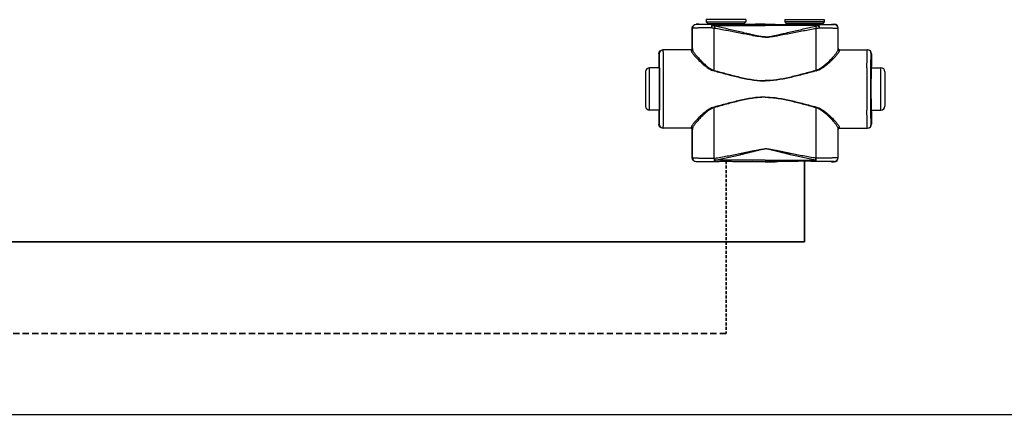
# Model space of a CAD drawing. Header units: millimetres. Extents: x 14365 to 105143, y -126377 to -22383.
# Tile 130 of 191: x 73739 to 74367, y -126377 to -126125. Entities that reach past the tile are written whole.
import ezdxf

# ---------------------------------------------------------------- set-up
doc = ezdxf.new("R2010")
doc.units = ezdxf.units.MM
doc.linetypes.add('VERDECKT', pattern=[9.525, 6.35, -3.175])
doc.linetypes.add('ČÁRKOVANÁ', pattern=[0.75, 0.5, -0.25])
for name, color, linetype, lineweight in [('UT_POTRUBI - PŘÍVOD', 1, 'Continuous', 35), ('UT_POTRUBI - ZPÁTEČKA', 5, 'ČÁRKOVANÁ', 35), ('UT_SCHÉMA_PŘÍVOD', 10, 'Continuous', 35), ('UT_SCHÉMA_ZPÁTEČKA', 172, 'VERDECKT', 35)]:
    doc.layers.add(name, color=color, linetype=linetype, lineweight=lineweight)

msp = doc.modelspace()

# ---------------------------------------------------------------- linework, layer by layer
at = {"color": 0, "linetype": 'Continuous'}
for p, q in [((74170.43, -126128.5), (74170.31, -126128.37)), ((74171.96, -126128.37), (74170.31, -126128.37)), ((74172.31, -126128.48), (74171.96, -126128.37)), ((74201.91, -126125.47), (74176.71, -126125.47)), ((74176.71, -126125.47), (74176.71, -126126.87)), ((74176.71, -126126.87), (74177.66, -126127.83)), ((74176.71, -126126.87), (74201.91, -126126.87)), ((74177.66, -126127.83), (74200.95, -126127.83)), ((74177.81, -126128.18), (74200.81, -126128.18)), ((74177.81, -126128.18), (74177.81, -126128.54)), ((74185.45, -126128.57), (74180.61, -126128.57)), ((74180.61, -126129.26), (74180.61, -126128.57)), ((74180.61, -126129.26), (74214.31, -126129.26)), ((74214.31, -126128.57), (74193.16, -126128.57)), ((74200.81, -126128.18), (74200.81, -126128.54)), ((74201.91, -126126.87), (74200.95, -126127.83)), ((74201.91, -126125.47), (74201.91, -126126.87)), ((74208.06, -126128.37), (74206.31, -126128.48)), ((74214.31, -126128.37), (74208.06, -126128.37)), ((74214.31, -126128.37), (74220.56, -126128.37)), ((74214.31, -126128.57), (74235.45, -126128.57)), ((74248.01, -126129.26), (74214.31, -126129.26)), ((74220.56, -126128.37), (74222.31, -126128.48)), ((74226.71, -126125.47), (74251.91, -126125.47)), ((74226.71, -126125.47), (74226.71, -126126.87)), ((74251.91, -126126.87), (74226.71, -126126.87)), ((74226.71, -126126.87), (74227.66, -126127.83)), ((74250.95, -126127.83), (74227.66, -126127.83)), ((74250.81, -126128.18), (74227.81, -126128.18)), ((74227.81, -126128.18), (74227.81, -126128.54)), ((74243.16, -126128.57), (74248.01, -126128.57)), ((74248.01, -126129.26), (74248.01, -126128.57)), ((74250.81, -126128.18), (74250.81, -126128.54)), ((74251.91, -126126.87), (74250.95, -126127.83)), ((74251.91, -126125.47), (74251.91, -126126.87)), ((74256.31, -126128.48), (74256.66, -126128.37)), ((74256.66, -126128.37), (74258.31, -126128.37)), ((74258.18, -126128.5), (74258.31, -126128.37)), ((74167.93, -126131), (74167.81, -126130.87)), ((74167.81, -126143.87), (74167.81, -126130.87)), ((74260.68, -126131), (74260.81, -126130.87)), ((74260.81, -126143.87), (74260.81, -126130.87)), ((74146.82, -126147.17), (74146.61, -126147.17)), ((74146.61, -126147.17), (74146.61, -126155.32)), ((74167.11, -126144.67), (74149.11, -126144.67)), ((74167.81, -126143.87), (74167.91, -126143.87)), ((74260.81, -126143.87), (74260.7, -126143.87)), ((74261.5, -126144.67), (74279.51, -126144.67)), ((74281.8, -126147.17), (74282.01, -126147.17)), ((74282.01, -126147.17), (74282.01, -126155.32)), ((74138.11, -126158.67), (74138.11, -126180.67)), ((74146.85, -126156.17), (74140.61, -126156.17)), ((74140.61, -126183.17), (74140.61, -126156.17)), ((74146.61, -126155.32), (74146.82, -126155.67)), ((74147, -126155.69), (74147, -126155.67)), ((74281.61, -126155.69), (74281.61, -126155.67)), ((74281.76, -126156.17), (74288.01, -126156.17)), ((74282.01, -126155.32), (74281.8, -126155.67)), ((74288.01, -126183.17), (74288.01, -126156.17)), ((74290.51, -126158.67), (74290.51, -126180.67)), ((74146.85, -126183.17), (74140.61, -126183.17)), ((74146.82, -126183.67), (74146.61, -126184.02)), ((74146.61, -126184.02), (74146.61, -126192.17)), ((74147, -126183.68), (74147, -126183.66)), ((74281.61, -126183.68), (74281.61, -126183.66)), ((74281.76, -126183.17), (74288.01, -126183.17)), ((74281.8, -126183.67), (74282.01, -126184.02)), ((74282.01, -126184.02), (74282.01, -126192.17)), ((74146.61, -126192.17), (74146.82, -126192.17)), ((74167.11, -126194.67), (74149.11, -126194.67)), ((74167.91, -126195.47), (74167.81, -126195.47)), ((74167.81, -126213.57), (74167.81, -126195.47)), ((74260.7, -126195.47), (74260.81, -126195.47)), ((74260.81, -126213.57), (74260.81, -126195.47)), ((74261.5, -126194.67), (74279.51, -126194.67)), ((74282.01, -126192.17), (74281.8, -126192.17)), ((74167.81, -126213.57), (74167.92, -126213.46)), ((74170.31, -126216.07), (74170.42, -126215.96)), ((74171.96, -126216.07), (74170.31, -126216.07)), ((74172.31, -126215.97), (74171.96, -126216.07)), ((74181.85, -126213.83), (74182.03, -126213.83)), ((74182.17, -126215.89), (74182.35, -126215.89)), ((74214.31, -126215.14), (74182.35, -126215.14)), ((74182.35, -126215.89), (74182.35, -126215.14)), ((74182.35, -126215.89), (74183.61, -126215.89)), ((74195, -126215.89), (74214.31, -126215.89)), ((74208.06, -126216.07), (74206.31, -126215.97)), ((74214.31, -126216.07), (74208.06, -126216.07)), ((74214.31, -126215.14), (74246.26, -126215.14)), ((74233.61, -126215.89), (74214.31, -126215.89)), ((74214.31, -126216.07), (74220.56, -126216.07)), ((74220.56, -126216.07), (74222.31, -126215.97)), ((74246.26, -126215.89), (74245, -126215.89)), ((74246.26, -126215.89), (74246.26, -126215.14)), ((74246.44, -126215.89), (74246.26, -126215.89)), ((74246.76, -126213.83), (74246.59, -126213.83)), ((74256.31, -126215.97), (74256.66, -126216.07)), ((74256.66, -126216.07), (74258.31, -126216.07)), ((74258.31, -126216.07), (74258.19, -126215.96)), ((74260.81, -126213.57), (74260.69, -126213.46))]:
    msp.add_line(p, q, dxfattribs=at)
at = {"ltscale": 8}
msp.add_line((31841.29, -126377.19), (105085.12, -126377.19), dxfattribs=at)
at = {"color": 0, "linetype": 'Continuous'}
for centre, radius, start, end in [((74170.43, -126131), 2.5, 90.00246, 179.99754), ((74177.31, -126128.18), 0.5, 0, 45), ((74201.31, -126128.18), 0.5, 135, 180), ((74227.31, -126128.18), 0.5, 0, 45), ((74251.31, -126128.18), 0.5, 135, 180), ((74258.18, -126131), 2.5, 0.00246, 89.99754), ((74149.32, -126147.17), 2.5, 90.00225, 180.00111), ((74167.11, -126143.87), 0.8, 270.0036, 359.99724), ((74261.5, -126143.87), 0.8, 180.00276, 269.9964), ((74279.3, -126147.17), 2.5, 359.99889, 89.99775), ((74140.61, -126158.67), 2.5, 90, 180), ((71707.15, -126169.67), 2442.41, 359.68325, 0.31675), ((76721.47, -126169.67), 2442.41, 179.68325, 180.31675), ((74288.01, -126158.67), 2.5, 0, 90), ((74140.61, -126180.67), 2.5, 180, 270), ((74288.01, -126180.67), 2.5, 270, 0), ((74149.32, -126192.17), 2.5, 179.99889, 269.99775), ((74167.11, -126195.47), 0.8, 0.00276, 89.9964), ((74261.5, -126195.47), 0.8, 90.0036, 179.99724), ((74279.3, -126192.17), 2.5, 270.00225, 0.00111), ((74170.42, -126213.46), 2.5, 180.00246, 269.99754), ((74258.19, -126213.46), 2.5, 270.00246, 359.99754)]:
    msp.add_arc(centre, radius, start, end, dxfattribs=at)
at = {"color": 0, "linetype": 'Continuous', "extrusion": (0, 0, -1)}
for centre, major_axis, ratio, start_param, end_param in [((74170.31, -126130.87), (-1.77, 1.77), 0.999973, -0.785384, 0.785384), ((74189.31, -126128.48), (-17, 0), 0.005236, 4.941076, 6.283185), ((74189.31, -126128.48), (-17, 0), 0.005236, 3.141593, 4.483702), ((74149.11, -126147.17), (-2.5, 0), 0.999945, 0, 1.570796), ((74167.01, -126143.87), (-0.8, 0), 0.999986, -3.141593, -1.659157), ((74146.82, -126169.67), (0, 14), 0.010472, 0, 3.141593), ((74149.11, -126192.17), (-2.5, 0), 0.999945, -1.570796, 0), ((74167.01, -126195.47), (0.8, 0), 0.999986, -1.395381, 0), ((74170.31, -126213.57), (1.77, 1.77), 0.999973, -3.926977, -2.356208), ((74189.31, -126215.97), (-17, 0), 0.005236, 0, 1.229157), ((74189.31, -126215.97), (-17, 0), 0.005236, 1.912436, 3.141593)]:
    msp.add_ellipse(centre, major_axis=major_axis, ratio=ratio, start_param=start_param, end_param=end_param, dxfattribs=at)
at = {"color": 0, "linetype": 'Continuous'}
for centre, major_axis, ratio, start_param, end_param in [((74239.31, -126128.48), (17, 0), 0.005236, 3.141593, 4.483702), ((74239.31, -126128.48), (17, 0), 0.005236, 4.941076, 6.283185), ((74258.31, -126130.87), (1.77, 1.77), 0.999973, -0.785384, 0.785384), ((74261.61, -126143.87), (0.8, 0), 0.999986, -3.141593, -1.659157), ((74279.51, -126147.17), (2.5, 0), 0.999945, 0, 1.570796), ((74281.8, -126169.67), (0, 14), 0.010472, 0, 3.141593), ((74261.61, -126195.47), (-0.8, 0), 0.999986, -1.395381, 0), ((74279.51, -126192.17), (2.5, 0), 0.999945, -1.570796, 0), ((74239.31, -126215.97), (17, 0), 0.005236, 1.912436, 3.141593), ((74239.31, -126215.97), (17, 0), 0.005236, 0, 1.229157), ((74258.31, -126213.57), (-1.77, 1.77), 0.999973, -3.926977, -2.356208)]:
    msp.add_ellipse(centre, major_axis=major_axis, ratio=ratio, start_param=start_param, end_param=end_param, dxfattribs=at)
for points, knots in [([(74180.61, -126128.57), (74179.9, -126128.56), (74178.54, -126128.56), (74176.88, -126128.56), (74175.64, -126128.55), (74174.8, -126128.55), (74174.01, -126128.54), (74173.3, -126128.54), (74172.65, -126128.54), (74172.09, -126128.53), (74171.6, -126128.53), (74171.25, -126128.52), (74171.01, -126128.52), (74170.86, -126128.51), (74170.73, -126128.51), (74170.63, -126128.51), (74170.56, -126128.51), (74170.51, -126128.5), (74170.48, -126128.5), (74170.46, -126128.5), (74170.44, -126128.5), (74170.44, -126128.5), (74170.43, -126128.5), (74170.43, -126128.5)], [0, 0, 0, 0, 0.207653, 0.400343, 0.489423, 0.572844, 0.650059, 0.720565, 0.783909, 0.839692, 0.887568, 0.927242, 0.943927, 0.958477, 0.970869, 0.981088, 0.989117, 0.992306, 0.994945, 0.997032, 0.998568, 0.999554, 1, 1, 1, 1]), ([(74180.61, -126128.57), (74180.52, -126128.57), (74180.41, -126128.68), (74180.34, -126128.81), (74180.27, -126128.96), (74180.19, -126129.19), (74180.12, -126129.5), (74180.06, -126129.86), (74180.01, -126130.26), (74180, -126130.54), (74179.99, -126130.68)], [0, 0, 0, 0, 0.117156, 0.161001, 0.211236, 0.330442, 0.472834, 0.634922, 0.812344, 1, 1, 1, 1]), ([(74180.61, -126129.26), (74180.48, -126129.47), (74180.25, -126129.93), (74180.07, -126130.42), (74179.99, -126130.68)], [0, 0, 0, 0, 0.464895, 1, 1, 1, 1]), ([(74182.18, -126129.71), (74182.04, -126129.68), (74181.51, -126129.56), (74180.99, -126129.4), (74180.61, -126129.26)], [0, 0, 0, 0, 0.253704, 1, 1, 1, 1]), ([(74193.16, -126128.57), (74192.52, -126128.57), (74191.24, -126128.59), (74189.31, -126128.61), (74187.38, -126128.59), (74186.09, -126128.57), (74185.45, -126128.57)], [0, 0, 0, 0, 0.248355, 0.5, 0.751645, 1, 1, 1, 1]), ([(74235.45, -126128.57), (74236.09, -126128.57), (74237.38, -126128.59), (74239.31, -126128.61), (74241.24, -126128.59), (74242.52, -126128.57), (74243.16, -126128.57)], [0, 0, 0, 0, 0.248355, 0.5, 0.751645, 1, 1, 1, 1]), ([(74246.43, -126129.71), (74246.57, -126129.68), (74247.1, -126129.56), (74247.62, -126129.4), (74248.01, -126129.26)], [0, 0, 0, 0, 0.253704, 1, 1, 1, 1]), ([(74248.01, -126128.57), (74248.71, -126128.56), (74250.07, -126128.56), (74251.73, -126128.56), (74252.97, -126128.55), (74253.82, -126128.55), (74254.6, -126128.54), (74255.32, -126128.54), (74255.96, -126128.54), (74256.53, -126128.53), (74257.01, -126128.53), (74257.37, -126128.52), (74257.61, -126128.52), (74257.76, -126128.51), (74257.88, -126128.51), (74257.98, -126128.51), (74258.06, -126128.51), (74258.1, -126128.5), (74258.13, -126128.5), (74258.15, -126128.5), (74258.17, -126128.5), (74258.18, -126128.5), (74258.18, -126128.5), (74258.18, -126128.5)], [0, 0, 0, 0, 0.207653, 0.400343, 0.489423, 0.572844, 0.650059, 0.720565, 0.783909, 0.839692, 0.887568, 0.927242, 0.943927, 0.958477, 0.970869, 0.981088, 0.989117, 0.992306, 0.994945, 0.997032, 0.998568, 0.999554, 1, 1, 1, 1]), ([(74248.01, -126128.57), (74248.1, -126128.57), (74248.2, -126128.68), (74248.28, -126128.81), (74248.35, -126128.96), (74248.42, -126129.19), (74248.5, -126129.5), (74248.56, -126129.86), (74248.6, -126130.26), (74248.62, -126130.54), (74248.62, -126130.68)], [0, 0, 0, 0, 0.117156, 0.161001, 0.211236, 0.330442, 0.472834, 0.634922, 0.812344, 1, 1, 1, 1]), ([(74248.01, -126129.26), (74248.13, -126129.47), (74248.36, -126129.93), (74248.54, -126130.42), (74248.62, -126130.68)], [0, 0, 0, 0, 0.464895, 1, 1, 1, 1]), ([(74179.99, -126130.68), (74179.16, -126130.69), (74177.55, -126130.7), (74175.58, -126130.72), (74174.12, -126130.74), (74173.11, -126130.76), (74172.18, -126130.77), (74171.33, -126130.79), (74170.57, -126130.81), (74169.9, -126130.84), (74169.32, -126130.86), (74168.9, -126130.88), (74168.62, -126130.9), (74168.44, -126130.91), (74168.29, -126130.93), (74168.17, -126130.94), (74168.07, -126130.95), (74168, -126130.97), (74167.95, -126130.98), (74167.93, -126130.99), (74167.93, -126131)], [0, 0, 0, 0, 0.207034, 0.39928, 0.488214, 0.57154, 0.648707, 0.71921, 0.782588, 0.838437, 0.886403, 0.926186, 0.942933, 0.957549, 0.970012, 0.98031, 0.988432, 0.994377, 0.998178, 1, 1, 1, 1]), ([(74167.94, -126144.41), (74167.94, -126143.29), (74167.94, -126138.82), (74167.93, -126134.35), (74167.93, -126131)], [0, 0, 0, 0, 0.250733, 1, 1, 1, 1]), ([(74181.85, -126131.04), (74181.7, -126131.02), (74181.07, -126130.93), (74180.45, -126130.8), (74179.99, -126130.68)], [0, 0, 0, 0, 0.252579, 1, 1, 1, 1]), ([(74182.18, -126129.71), (74182.11, -126129.91), (74181.99, -126130.35), (74181.9, -126130.8), (74181.85, -126131.04)], [0, 0, 0, 0, 0.464569, 1, 1, 1, 1]), ([(74214.31, -126136.68), (74214.31, -126136.68), (74213.62, -126136.68), (74212.24, -126136.6), (74210.19, -126136.32), (74208.15, -126135.97), (74205.44, -126135.47), (74202.06, -126134.8), (74198.02, -126134.01), (74193.97, -126133.22), (74189.93, -126132.46), (74185.89, -126131.73), (74183.2, -126131.27), (74181.85, -126131.04)], [0.5000015, 0.5000015, 0.5000015, 0.5000015, 0.500002, 0.5313979, 0.5627848, 0.5941575, 0.6255147, 0.6881766, 0.7507583, 0.8132458, 0.8756245, 0.9378805, 1, 1, 1, 1]), ([(74181.87, -126157.82), (74181.87, -126155.58), (74181.86, -126146.65), (74181.86, -126137.73), (74181.85, -126131.04)], [0, 0, 0, 0, 0.250952, 1, 1, 1, 1]), ([(74214.31, -126136.5), (74214.31, -126136.5), (74213.96, -126136.5), (74213.27, -126136.48), (74211.9, -126136.34), (74210.2, -126136.06), (74208.18, -126135.64), (74206.16, -126135.18), (74204.15, -126134.71), (74201.48, -126134.07), (74198.15, -126133.27), (74194.15, -126132.33), (74190.16, -126131.41), (74186.17, -126130.53), (74183.51, -126129.98), (74182.18, -126129.71)], [0.499995, 0.499995, 0.499995, 0.499995, 0.4999958, 0.5157333, 0.5314718, 0.5629204, 0.5943483, 0.6257534, 0.6571339, 0.6884877, 0.7511054, 0.813586, 0.8759088, 0.9380534, 1, 1, 1, 1]), ([(74214.31, -126136.5), (74214.31, -126136.5), (74214.65, -126136.5), (74215.34, -126136.48), (74216.71, -126136.34), (74218.41, -126136.06), (74220.44, -126135.64), (74222.45, -126135.18), (74224.46, -126134.71), (74227.13, -126134.07), (74230.46, -126133.27), (74234.46, -126132.33), (74238.45, -126131.41), (74242.44, -126130.53), (74245.1, -126129.98), (74246.43, -126129.71)], [0.499995, 0.499995, 0.499995, 0.499995, 0.4999958, 0.5157333, 0.5314718, 0.5629204, 0.5943483, 0.6257534, 0.6571339, 0.6884877, 0.7511054, 0.813586, 0.8759088, 0.9380534, 1, 1, 1, 1]), ([(74214.31, -126136.68), (74214.31, -126136.68), (74215, -126136.68), (74216.38, -126136.6), (74218.43, -126136.32), (74220.47, -126135.97), (74223.17, -126135.47), (74226.55, -126134.8), (74230.6, -126134.01), (74234.64, -126133.22), (74238.68, -126132.46), (74242.72, -126131.73), (74245.41, -126131.27), (74246.76, -126131.04)], [0.5000015, 0.5000015, 0.5000015, 0.5000015, 0.500002, 0.5313979, 0.5627848, 0.5941575, 0.6255147, 0.6881766, 0.7507583, 0.8132458, 0.8756245, 0.9378805, 1, 1, 1, 1]), ([(74246.43, -126129.71), (74246.5, -126129.91), (74246.62, -126130.35), (74246.71, -126130.8), (74246.76, -126131.04)], [0, 0, 0, 0, 0.464569, 1, 1, 1, 1]), ([(74246.74, -126157.82), (74246.75, -126155.58), (74246.75, -126146.65), (74246.75, -126137.73), (74246.76, -126131.04)], [0, 0, 0, 0, 0.250952, 1, 1, 1, 1]), ([(74246.76, -126131.04), (74246.92, -126131.02), (74247.54, -126130.93), (74248.16, -126130.8), (74248.62, -126130.68)], [0, 0, 0, 0, 0.252579, 1, 1, 1, 1]), ([(74248.62, -126130.68), (74249.46, -126130.69), (74251.06, -126130.7), (74253.03, -126130.72), (74254.5, -126130.74), (74255.5, -126130.76), (74256.43, -126130.77), (74257.28, -126130.79), (74258.04, -126130.81), (74258.71, -126130.84), (74259.29, -126130.86), (74259.71, -126130.88), (74260, -126130.9), (74260.17, -126130.91), (74260.32, -126130.93), (74260.45, -126130.94), (74260.54, -126130.95), (74260.62, -126130.97), (74260.66, -126130.98), (74260.68, -126130.99), (74260.68, -126131)], [0, 0, 0, 0, 0.207034, 0.39928, 0.488214, 0.57154, 0.648707, 0.71921, 0.782588, 0.838437, 0.886403, 0.926186, 0.942933, 0.957549, 0.970012, 0.98031, 0.988432, 0.994377, 0.998178, 1, 1, 1, 1]), ([(74260.67, -126144.41), (74260.68, -126143.29), (74260.68, -126138.82), (74260.68, -126134.35), (74260.68, -126131)], [0, 0, 0, 0, 0.250733, 1, 1, 1, 1]), ([(74147, -126155.67), (74147, -126155.04), (74146.98, -126153.85), (74146.97, -126152.41), (74146.95, -126151.36), (74146.94, -126150.65), (74146.93, -126150.01), (74146.92, -126149.43), (74146.91, -126148.91), (74146.9, -126148.46), (74146.88, -126148.08), (74146.87, -126147.8), (74146.86, -126147.61), (74146.86, -126147.5), (74146.85, -126147.4), (74146.84, -126147.32), (74146.84, -126147.26), (74146.83, -126147.21), (74146.83, -126147.19), (74146.82, -126147.17), (74146.82, -126147.17)], [0, 0, 0, 0, 0.221931, 0.420259, 0.509783, 0.592499, 0.668149, 0.736495, 0.797321, 0.850436, 0.895675, 0.932895, 0.948462, 0.961984, 0.973451, 0.982856, 0.990196, 0.99547, 0.998697, 1, 1, 1, 1]), ([(74149.51, -126156.17), (74149.51, -126155.33), (74149.5, -126153.74), (74149.48, -126151.8), (74149.47, -126150.38), (74149.45, -126149.43), (74149.44, -126148.55), (74149.43, -126147.76), (74149.42, -126147.06), (74149.4, -126146.44), (74149.39, -126145.92), (74149.38, -126145.54), (74149.37, -126145.28), (74149.36, -126145.12), (74149.35, -126144.99), (74149.35, -126144.88), (74149.34, -126144.79), (74149.33, -126144.73), (74149.33, -126144.69), (74149.32, -126144.68), (74149.32, -126144.67), (74149.32, -126144.67)], [0, 0, 0, 0, 0.218984, 0.416191, 0.505653, 0.588551, 0.664564, 0.733396, 0.794781, 0.848478, 0.894279, 0.932006, 0.947796, 0.961515, 0.973152, 0.982695, 0.990138, 0.995479, 0.998726, 0.999584, 1, 1, 1, 1]), ([(74167.11, -126144.67), (74167.11, -126144.67), (74167.11, -126144.68), (74167.11, -126144.68), (74167.12, -126144.69), (74167.12, -126144.72), (74167.12, -126144.75), (74167.13, -126144.81), (74167.13, -126144.88), (74167.13, -126144.97), (74167.14, -126145.08), (74167.14, -126145.15), (74167.14, -126145.19)], [0, 0, 0, 0, 0.005122, 0.017304, 0.037118, 0.064661, 0.143035, 0.252499, 0.393016, 0.564526, 0.766907, 1, 1, 1, 1]), ([(74167.94, -126144.41), (74167.94, -126144.51), (74167.9, -126144.72), (74167.72, -126144.98), (74167.45, -126145.15), (74167.24, -126145.19), (74167.14, -126145.19)], [0, 0, 0, 0, 0.247572, 0.496581, 0.747591, 1, 1, 1, 1]), ([(74167.14, -126145.19), (74167.14, -126145.26), (74167.16, -126145.4), (74167.23, -126145.62), (74167.34, -126145.87), (74167.55, -126146.26), (74167.91, -126146.8), (74168.44, -126147.5), (74169.08, -126148.29), (74170.12, -126149.47), (74171.62, -126151.05), (74173.66, -126153.02), (74175.57, -126154.66), (74177.27, -126155.92), (74179.13, -126157.13), (74180.67, -126157.86), (74181.76, -126158.15)], [0, 0, 0, 0, 0.009694, 0.02127, 0.034861, 0.050494, 0.087694, 0.13227, 0.183417, 0.240322, 0.368483, 0.511765, 0.666448, 0.747227, 0.829948, 1, 1, 1, 1]), ([(74167.91, -126143.87), (74167.91, -126143.87), (74167.91, -126143.88), (74167.91, -126143.88), (74167.92, -126143.89), (74167.92, -126143.92), (74167.92, -126143.96), (74167.93, -126144.01), (74167.93, -126144.09), (74167.93, -126144.18), (74167.94, -126144.29), (74167.94, -126144.37), (74167.94, -126144.41)], [0, 0, 0, 0, 0.005057, 0.017214, 0.037015, 0.06455, 0.142921, 0.252392, 0.392925, 0.564459, 0.766871, 1, 1, 1, 1]), ([(74167.94, -126144.41), (74167.94, -126144.48), (74167.96, -126144.62), (74168.03, -126144.86), (74168.13, -126145.11), (74168.33, -126145.52), (74168.67, -126146.08), (74169.17, -126146.81), (74169.77, -126147.62), (74170.75, -126148.83), (74172.17, -126150.45), (74174.1, -126152.47), (74175.91, -126154.16), (74177.53, -126155.48), (74179.3, -126156.74), (74180.8, -126157.51), (74181.87, -126157.82)], [0, 0, 0, 0, 0.010286, 0.022433, 0.036551, 0.052653, 0.090607, 0.135698, 0.187142, 0.244158, 0.372094, 0.514728, 0.6685, 0.748767, 0.830965, 1, 1, 1, 1]), ([(74260.67, -126144.41), (74260.67, -126144.48), (74260.65, -126144.62), (74260.58, -126144.86), (74260.48, -126145.11), (74260.28, -126145.52), (74259.95, -126146.08), (74259.45, -126146.81), (74258.84, -126147.62), (74257.86, -126148.83), (74256.45, -126150.45), (74254.52, -126152.47), (74252.7, -126154.16), (74251.09, -126155.48), (74249.31, -126156.74), (74247.81, -126157.51), (74246.74, -126157.82)], [0, 0, 0, 0, 0.010286, 0.022433, 0.036551, 0.052653, 0.090607, 0.135698, 0.187142, 0.244158, 0.372094, 0.514728, 0.6685, 0.748767, 0.830965, 1, 1, 1, 1]), ([(74261.47, -126145.19), (74261.47, -126145.26), (74261.45, -126145.4), (74261.38, -126145.62), (74261.27, -126145.87), (74261.06, -126146.26), (74260.7, -126146.8), (74260.17, -126147.5), (74259.53, -126148.29), (74258.49, -126149.47), (74256.99, -126151.05), (74254.95, -126153.02), (74253.04, -126154.66), (74251.34, -126155.92), (74249.48, -126157.13), (74247.94, -126157.86), (74246.85, -126158.15)], [0, 0, 0, 0, 0.009694, 0.02127, 0.034861, 0.050494, 0.087694, 0.13227, 0.183417, 0.240322, 0.368483, 0.511765, 0.666448, 0.747227, 0.829948, 1, 1, 1, 1]), ([(74260.7, -126143.87), (74260.7, -126143.87), (74260.7, -126143.88), (74260.7, -126143.88), (74260.7, -126143.89), (74260.69, -126143.92), (74260.69, -126143.96), (74260.69, -126144.01), (74260.68, -126144.09), (74260.68, -126144.18), (74260.68, -126144.29), (74260.68, -126144.37), (74260.67, -126144.41)], [0, 0, 0, 0, 0.005057, 0.017214, 0.037015, 0.06455, 0.142921, 0.252392, 0.392925, 0.564459, 0.766871, 1, 1, 1, 1]), ([(74260.67, -126144.41), (74260.67, -126144.51), (74260.72, -126144.72), (74260.9, -126144.98), (74261.16, -126145.15), (74261.37, -126145.19), (74261.47, -126145.19)], [0, 0, 0, 0, 0.247572, 0.496581, 0.747591, 1, 1, 1, 1]), ([(74261.5, -126144.67), (74261.5, -126144.67), (74261.5, -126144.68), (74261.5, -126144.68), (74261.5, -126144.69), (74261.49, -126144.72), (74261.49, -126144.75), (74261.49, -126144.81), (74261.48, -126144.88), (74261.48, -126144.97), (74261.48, -126145.08), (74261.48, -126145.15), (74261.47, -126145.19)], [0, 0, 0, 0, 0.005122, 0.017304, 0.037118, 0.064661, 0.143035, 0.252499, 0.393016, 0.564526, 0.766907, 1, 1, 1, 1]), ([(74279.1, -126156.17), (74279.1, -126155.33), (74279.11, -126153.74), (74279.13, -126151.8), (74279.15, -126150.38), (74279.16, -126149.43), (74279.17, -126148.55), (74279.18, -126147.76), (74279.2, -126147.06), (74279.21, -126146.44), (74279.22, -126145.92), (74279.24, -126145.54), (74279.25, -126145.28), (74279.25, -126145.12), (74279.26, -126144.99), (74279.27, -126144.88), (74279.27, -126144.79), (74279.28, -126144.73), (74279.29, -126144.69), (74279.29, -126144.68), (74279.3, -126144.67), (74279.3, -126144.67)], [0, 0, 0, 0, 0.218984, 0.416191, 0.505653, 0.588551, 0.664564, 0.733396, 0.794781, 0.848478, 0.894279, 0.932006, 0.947796, 0.961515, 0.973152, 0.982695, 0.990138, 0.995479, 0.998726, 0.999584, 1, 1, 1, 1]), ([(74281.61, -126155.67), (74281.62, -126155.04), (74281.63, -126153.85), (74281.65, -126152.41), (74281.66, -126151.36), (74281.67, -126150.65), (74281.68, -126150.01), (74281.69, -126149.43), (74281.71, -126148.91), (74281.72, -126148.46), (74281.73, -126148.08), (74281.74, -126147.8), (74281.75, -126147.61), (74281.76, -126147.5), (74281.76, -126147.4), (74281.77, -126147.32), (74281.78, -126147.26), (74281.78, -126147.21), (74281.79, -126147.19), (74281.79, -126147.17), (74281.8, -126147.17)], [0, 0, 0, 0, 0.221931, 0.420259, 0.509783, 0.592499, 0.668149, 0.736495, 0.797321, 0.850436, 0.895675, 0.932895, 0.948462, 0.961984, 0.973451, 0.982856, 0.990196, 0.99547, 0.998697, 1, 1, 1, 1]), ([(74147, -126183.66), (74147.02, -126181.47), (74147.04, -126176.81), (74147.06, -126169.68), (74147.04, -126162.54), (74147.02, -126157.88), (74147, -126155.69)], [0, 0, 0, 0, 0.235226, 0.499987, 0.764754, 1, 1, 1, 1]), ([(74181.87, -126157.82), (74181.86, -126157.85), (74181.83, -126157.96), (74181.79, -126158.07), (74181.76, -126158.15)], [0, 0, 0, 0, 0.258378, 1, 1, 1, 1]), ([(74181.76, -126158.15), (74184.43, -126158.87), (74188.43, -126159.94), (74193.79, -126161.31), (74197.83, -126162.28), (74201.9, -126163.16), (74206, -126163.89), (74209.45, -126164.3), (74212.22, -126164.48), (74213.61, -126164.51), (74214.31, -126164.51), (74214.31, -126164.51)], [0, 0, 0, 0, 0.1245061, 0.1869228, 0.2494269, 0.3120016, 0.3746311, 0.4372993, 0.4686472, 0.4999998, 0.5, 0.5, 0.5, 0.5]), ([(74181.87, -126157.82), (74184.52, -126158.56), (74188.51, -126159.66), (74193.84, -126161.07), (74197.87, -126162.07), (74201.92, -126162.97), (74206.01, -126163.72), (74209.46, -126164.15), (74212.23, -126164.33), (74213.61, -126164.36), (74214.31, -126164.36), (74214.31, -126164.36)], [0, 0, 0, 0, 0.1244767, 0.1868883, 0.2493924, 0.3119715, 0.3746087, 0.437287, 0.4686409, 0.4999998, 0.5, 0.5, 0.5, 0.5]), ([(74246.74, -126157.82), (74244.09, -126158.56), (74240.11, -126159.66), (74234.77, -126161.07), (74230.74, -126162.07), (74226.69, -126162.97), (74222.6, -126163.72), (74219.16, -126164.15), (74216.39, -126164.33), (74215, -126164.36), (74214.31, -126164.36), (74214.31, -126164.36)], [0, 0, 0, 0, 0.1244767, 0.1868883, 0.2493924, 0.3119715, 0.3746087, 0.437287, 0.4686409, 0.4999998, 0.5, 0.5, 0.5, 0.5]), ([(74246.85, -126158.15), (74244.18, -126158.87), (74240.18, -126159.94), (74234.83, -126161.31), (74230.78, -126162.28), (74226.72, -126163.16), (74222.62, -126163.89), (74219.17, -126164.3), (74216.39, -126164.48), (74215, -126164.51), (74214.31, -126164.51), (74214.31, -126164.51)], [0, 0, 0, 0, 0.1245061, 0.1869228, 0.2494269, 0.3120016, 0.3746311, 0.4372993, 0.4686472, 0.4999998, 0.5, 0.5, 0.5, 0.5]), ([(74246.74, -126157.82), (74246.75, -126157.85), (74246.78, -126157.96), (74246.82, -126158.07), (74246.85, -126158.15)], [0, 0, 0, 0, 0.258378, 1, 1, 1, 1]), ([(74281.61, -126183.66), (74281.59, -126181.47), (74281.57, -126176.81), (74281.56, -126169.68), (74281.57, -126162.54), (74281.59, -126157.88), (74281.61, -126155.69)], [0, 0, 0, 0, 0.235226, 0.499987, 0.764754, 1, 1, 1, 1]), ([(74214.31, -126174.84), (74212.92, -126174.84), (74210.14, -126174.96), (74206, -126175.46), (74201.9, -126176.19), (74197.83, -126177.07), (74193.79, -126178.04), (74188.43, -126179.41), (74184.43, -126180.48), (74181.76, -126181.2)], [0.5, 0.5, 0.5, 0.5, 0.5626889, 0.6253582, 0.6879892, 0.7505657, 0.8130716, 0.8754902, 1, 1, 1, 1]), ([(74214.31, -126174.99), (74212.92, -126174.99), (74210.14, -126175.11), (74206.01, -126175.63), (74201.92, -126176.38), (74197.87, -126177.28), (74193.84, -126178.28), (74188.51, -126179.69), (74184.52, -126180.79), (74181.87, -126181.53)], [0.5, 0.5, 0.5, 0.5, 0.5627005, 0.6253799, 0.6880187, 0.7505997, 0.8131057, 0.8755193, 1, 1, 1, 1]), ([(74214.31, -126174.84), (74215.7, -126174.84), (74218.48, -126174.96), (74222.62, -126175.46), (74226.72, -126176.19), (74230.78, -126177.07), (74234.83, -126178.04), (74240.18, -126179.41), (74244.18, -126180.48), (74246.85, -126181.2)], [0.5, 0.5, 0.5, 0.5, 0.5626889, 0.6253582, 0.6879892, 0.7505657, 0.8130716, 0.8754902, 1, 1, 1, 1]), ([(74214.31, -126174.99), (74215.69, -126174.99), (74218.47, -126175.11), (74222.6, -126175.63), (74226.69, -126176.38), (74230.74, -126177.28), (74234.77, -126178.28), (74240.11, -126179.69), (74244.09, -126180.79), (74246.74, -126181.53)], [0.5, 0.5, 0.5, 0.5, 0.5627005, 0.6253799, 0.6880187, 0.7505997, 0.8131057, 0.8755193, 1, 1, 1, 1]), ([(74146.82, -126192.17), (74146.82, -126192.17), (74146.83, -126192.16), (74146.83, -126192.13), (74146.84, -126192.09), (74146.84, -126192.03), (74146.85, -126191.95), (74146.86, -126191.85), (74146.86, -126191.73), (74146.87, -126191.55), (74146.88, -126191.27), (74146.9, -126190.88), (74146.91, -126190.43), (74146.92, -126189.92), (74146.93, -126189.34), (74146.94, -126188.69), (74146.95, -126187.99), (74146.97, -126186.94), (74146.98, -126185.5), (74147, -126184.3), (74147, -126183.68)], [0, 0, 0, 0, 0.001303, 0.00453, 0.009804, 0.017144, 0.026549, 0.038016, 0.051538, 0.067105, 0.104325, 0.149564, 0.202679, 0.263505, 0.331851, 0.407501, 0.490217, 0.579741, 0.778069, 1, 1, 1, 1]), ([(74149.32, -126194.67), (74149.32, -126194.67), (74149.32, -126194.67), (74149.33, -126194.65), (74149.33, -126194.62), (74149.34, -126194.56), (74149.35, -126194.47), (74149.35, -126194.36), (74149.36, -126194.23), (74149.37, -126194.07), (74149.38, -126193.81), (74149.39, -126193.43), (74149.4, -126192.91), (74149.42, -126192.29), (74149.43, -126191.58), (74149.44, -126190.79), (74149.45, -126189.92), (74149.47, -126188.97), (74149.48, -126187.55), (74149.5, -126185.61), (74149.51, -126184.02), (74149.51, -126183.18)], [0, 0, 0, 0, 0.000416, 0.001274, 0.004521, 0.009862, 0.017305, 0.026849, 0.038485, 0.052204, 0.067994, 0.105721, 0.151522, 0.205219, 0.266604, 0.335437, 0.411449, 0.494347, 0.58381, 0.781016, 1, 1, 1, 1]), ([(74181.76, -126181.2), (74180.67, -126181.49), (74179.13, -126182.22), (74177.27, -126183.43), (74175.57, -126184.69), (74173.66, -126186.33), (74171.62, -126188.3), (74170.12, -126189.88), (74169.08, -126191.06), (74168.44, -126191.84), (74167.91, -126192.55), (74167.55, -126193.09), (74167.34, -126193.48), (74167.23, -126193.73), (74167.16, -126193.95), (74167.14, -126194.09), (74167.14, -126194.16)], [0, 0, 0, 0, 0.170052, 0.252774, 0.333553, 0.488235, 0.631517, 0.759678, 0.816583, 0.86773, 0.912306, 0.949506, 0.965139, 0.978731, 0.990306, 1, 1, 1, 1]), ([(74181.87, -126181.53), (74180.8, -126181.84), (74179.3, -126182.61), (74177.53, -126183.87), (74175.91, -126185.18), (74174.1, -126186.88), (74172.17, -126188.89), (74170.75, -126190.52), (74169.77, -126191.73), (74169.17, -126192.54), (74168.67, -126193.27), (74168.33, -126193.83), (74168.13, -126194.23), (74168.03, -126194.49), (74167.96, -126194.72), (74167.94, -126194.87), (74167.94, -126194.94)], [0, 0, 0, 0, 0.169036, 0.251233, 0.3315, 0.485272, 0.627906, 0.755842, 0.812858, 0.864302, 0.909393, 0.947347, 0.963449, 0.977567, 0.989714, 1, 1, 1, 1]), ([(74181.87, -126181.53), (74181.86, -126181.5), (74181.83, -126181.39), (74181.79, -126181.28), (74181.76, -126181.2)], [0, 0, 0, 0, 0.258378, 1, 1, 1, 1]), ([(74181.85, -126213.83), (74181.85, -126211.15), (74181.86, -126200.39), (74181.87, -126189.62), (74181.87, -126181.53)], [0, 0, 0, 0, 0.248459, 1, 1, 1, 1]), ([(74246.74, -126181.53), (74246.75, -126181.5), (74246.78, -126181.39), (74246.82, -126181.28), (74246.85, -126181.2)], [0, 0, 0, 0, 0.258378, 1, 1, 1, 1]), ([(74246.74, -126181.53), (74247.81, -126181.84), (74249.31, -126182.61), (74251.09, -126183.87), (74252.7, -126185.18), (74254.52, -126186.88), (74256.45, -126188.89), (74257.86, -126190.52), (74258.84, -126191.73), (74259.45, -126192.54), (74259.95, -126193.27), (74260.28, -126193.83), (74260.48, -126194.23), (74260.58, -126194.49), (74260.65, -126194.72), (74260.67, -126194.87), (74260.67, -126194.94)], [0, 0, 0, 0, 0.169036, 0.251233, 0.3315, 0.485272, 0.627906, 0.755842, 0.812858, 0.864302, 0.909393, 0.947347, 0.963449, 0.977567, 0.989714, 1, 1, 1, 1]), ([(74246.76, -126213.83), (74246.76, -126211.15), (74246.75, -126200.39), (74246.75, -126189.62), (74246.74, -126181.53)], [0, 0, 0, 0, 0.248459, 1, 1, 1, 1]), ([(74246.85, -126181.2), (74247.94, -126181.49), (74249.48, -126182.22), (74251.34, -126183.43), (74253.04, -126184.69), (74254.95, -126186.33), (74256.99, -126188.3), (74258.49, -126189.88), (74259.53, -126191.06), (74260.17, -126191.84), (74260.7, -126192.55), (74261.06, -126193.09), (74261.27, -126193.48), (74261.38, -126193.73), (74261.45, -126193.95), (74261.47, -126194.09), (74261.47, -126194.16)], [0, 0, 0, 0, 0.170052, 0.252774, 0.333553, 0.488235, 0.631517, 0.759678, 0.816583, 0.86773, 0.912306, 0.949506, 0.965139, 0.978731, 0.990306, 1, 1, 1, 1]), ([(74279.3, -126194.67), (74279.3, -126194.67), (74279.29, -126194.67), (74279.29, -126194.65), (74279.28, -126194.62), (74279.27, -126194.56), (74279.27, -126194.47), (74279.26, -126194.36), (74279.25, -126194.23), (74279.25, -126194.07), (74279.24, -126193.81), (74279.22, -126193.43), (74279.21, -126192.91), (74279.2, -126192.29), (74279.18, -126191.58), (74279.17, -126190.79), (74279.16, -126189.92), (74279.15, -126188.97), (74279.13, -126187.55), (74279.11, -126185.61), (74279.1, -126184.02), (74279.1, -126183.18)], [0, 0, 0, 0, 0.000416, 0.001274, 0.004521, 0.009862, 0.017305, 0.026849, 0.038485, 0.052204, 0.067994, 0.105721, 0.151522, 0.205219, 0.266604, 0.335437, 0.411449, 0.494347, 0.58381, 0.781016, 1, 1, 1, 1]), ([(74281.8, -126192.17), (74281.79, -126192.17), (74281.79, -126192.16), (74281.78, -126192.13), (74281.78, -126192.09), (74281.77, -126192.03), (74281.76, -126191.95), (74281.76, -126191.85), (74281.75, -126191.73), (74281.74, -126191.55), (74281.73, -126191.27), (74281.72, -126190.88), (74281.71, -126190.43), (74281.69, -126189.92), (74281.68, -126189.34), (74281.67, -126188.69), (74281.66, -126187.99), (74281.65, -126186.94), (74281.63, -126185.5), (74281.62, -126184.3), (74281.61, -126183.68)], [0, 0, 0, 0, 0.001303, 0.00453, 0.009804, 0.017144, 0.026549, 0.038016, 0.051538, 0.067105, 0.104325, 0.149564, 0.202679, 0.263505, 0.331851, 0.407501, 0.490217, 0.579741, 0.778069, 1, 1, 1, 1]), ([(74167.14, -126194.16), (74167.14, -126194.2), (74167.14, -126194.27), (74167.13, -126194.38), (74167.13, -126194.47), (74167.13, -126194.54), (74167.12, -126194.6), (74167.12, -126194.63), (74167.12, -126194.65), (74167.11, -126194.66), (74167.11, -126194.67), (74167.11, -126194.67), (74167.11, -126194.67)], [0, 0, 0, 0, 0.233093, 0.435474, 0.606984, 0.747501, 0.856965, 0.935339, 0.962882, 0.982696, 0.994878, 1, 1, 1, 1]), ([(74167.94, -126194.94), (74167.94, -126194.84), (74167.9, -126194.63), (74167.72, -126194.37), (74167.45, -126194.2), (74167.24, -126194.16), (74167.14, -126194.16)], [0, 0, 0, 0, 0.247572, 0.496581, 0.747591, 1, 1, 1, 1]), ([(74167.94, -126194.94), (74167.94, -126194.98), (74167.94, -126195.06), (74167.93, -126195.17), (74167.93, -126195.26), (74167.93, -126195.33), (74167.92, -126195.39), (74167.92, -126195.43), (74167.92, -126195.45), (74167.91, -126195.46), (74167.91, -126195.47), (74167.91, -126195.47), (74167.91, -126195.47)], [0, 0, 0, 0, 0.23313, 0.435541, 0.607074, 0.747608, 0.857079, 0.93545, 0.962985, 0.982786, 0.994943, 1, 1, 1, 1]), ([(74167.92, -126213.46), (74167.93, -126211.92), (74167.93, -126205.75), (74167.94, -126199.58), (74167.94, -126194.94)], [0, 0, 0, 0, 0.248801, 1, 1, 1, 1]), ([(74260.67, -126194.94), (74260.67, -126194.84), (74260.72, -126194.63), (74260.9, -126194.37), (74261.16, -126194.2), (74261.37, -126194.16), (74261.47, -126194.16)], [0, 0, 0, 0, 0.247572, 0.496581, 0.747591, 1, 1, 1, 1]), ([(74260.69, -126213.46), (74260.69, -126211.92), (74260.68, -126205.75), (74260.68, -126199.58), (74260.67, -126194.94)], [0, 0, 0, 0, 0.248801, 1, 1, 1, 1]), ([(74260.67, -126194.94), (74260.68, -126194.98), (74260.68, -126195.06), (74260.68, -126195.17), (74260.68, -126195.26), (74260.69, -126195.33), (74260.69, -126195.39), (74260.69, -126195.43), (74260.7, -126195.45), (74260.7, -126195.46), (74260.7, -126195.47), (74260.7, -126195.47), (74260.7, -126195.47)], [0, 0, 0, 0, 0.23313, 0.435541, 0.607074, 0.747608, 0.857079, 0.93545, 0.962985, 0.982786, 0.994943, 1, 1, 1, 1]), ([(74261.47, -126194.16), (74261.48, -126194.2), (74261.48, -126194.27), (74261.48, -126194.38), (74261.48, -126194.47), (74261.49, -126194.54), (74261.49, -126194.6), (74261.49, -126194.63), (74261.5, -126194.65), (74261.5, -126194.66), (74261.5, -126194.67), (74261.5, -126194.67), (74261.5, -126194.67)], [0, 0, 0, 0, 0.233093, 0.435474, 0.606984, 0.747501, 0.856965, 0.935339, 0.962882, 0.982696, 0.994878, 1, 1, 1, 1]), ([(74182.03, -126213.83), (74183.37, -126213.61), (74186.05, -126213.15), (74190.08, -126212.42), (74194.1, -126211.66), (74197.46, -126211), (74200.14, -126210.47), (74202.16, -126210.06), (74204.18, -126209.64), (74206.19, -126209.23), (74208.21, -126208.81), (74209.89, -126208.47), (74211.24, -126208.21), (74212.59, -126207.96), (74213.62, -126207.82), (74214.31, -126207.82)], [0, 0, 0, 0, 0.0621172, 0.1243716, 0.1867502, 0.2492392, 0.2805207, 0.3118245, 0.3431487, 0.3744915, 0.4058513, 0.4372266, 0.4529199, 0.4686172, 0.5, 0.5, 0.5, 0.5]), ([(74182.35, -126215.14), (74183.68, -126214.87), (74186.33, -126214.32), (74190.31, -126213.44), (74194.29, -126212.53), (74197.61, -126211.74), (74200.27, -126211.09), (74202.26, -126210.6), (74204.26, -126210.1), (74206.25, -126209.6), (74208.25, -126209.1), (74209.92, -126208.68), (74211.25, -126208.37), (74212.59, -126208.07), (74213.62, -126207.9), (74214.31, -126207.9)], [0, 0, 0, 0, 0.0619437, 0.1240868, 0.1864104, 0.2488944, 0.2801902, 0.3115184, 0.3428764, 0.3742614, 0.4056711, 0.4371032, 0.4528275, 0.4685577, 0.5, 0.5, 0.5, 0.5]), ([(74246.59, -126213.83), (74245.24, -126213.61), (74242.56, -126213.15), (74238.53, -126212.42), (74234.51, -126211.66), (74231.15, -126211), (74228.47, -126210.47), (74226.45, -126210.06), (74224.44, -126209.64), (74222.42, -126209.23), (74220.4, -126208.81), (74218.72, -126208.47), (74217.37, -126208.21), (74216.02, -126207.96), (74214.99, -126207.82), (74214.31, -126207.82)], [0, 0, 0, 0, 0.0621172, 0.1243716, 0.1867502, 0.2492392, 0.2805207, 0.3118245, 0.3431487, 0.3744915, 0.4058513, 0.4372266, 0.4529199, 0.4686172, 0.5, 0.5, 0.5, 0.5]), ([(74246.26, -126215.14), (74244.94, -126214.87), (74242.28, -126214.32), (74238.3, -126213.44), (74234.32, -126212.53), (74231, -126211.74), (74228.35, -126211.09), (74226.35, -126210.6), (74224.36, -126210.1), (74222.36, -126209.6), (74220.36, -126209.1), (74218.7, -126208.68), (74217.36, -126208.37), (74216.02, -126208.07), (74214.99, -126207.9), (74214.31, -126207.9)], [0, 0, 0, 0, 0.0619437, 0.1240868, 0.1864104, 0.2488944, 0.2801902, 0.3115184, 0.3428764, 0.3742614, 0.4056711, 0.4371032, 0.4528275, 0.4685577, 0.5, 0.5, 0.5, 0.5]), ([(74167.92, -126213.46), (74167.93, -126213.47), (74167.95, -126213.48), (74168, -126213.5), (74168.09, -126213.51), (74168.2, -126213.53), (74168.35, -126213.55), (74168.53, -126213.56), (74168.73, -126213.58), (74169.07, -126213.6), (74169.57, -126213.63), (74170.24, -126213.66), (74171.03, -126213.68), (74171.93, -126213.71), (74172.92, -126213.73), (74174, -126213.75), (74175.16, -126213.77), (74176.85, -126213.79), (74179.09, -126213.82), (74180.91, -126213.82), (74181.85, -126213.83)], [0, 0, 0, 0, 0.001901, 0.0058, 0.011886, 0.020197, 0.030732, 0.043479, 0.058422, 0.075536, 0.116153, 0.165047, 0.22186, 0.286169, 0.35749, 0.43527, 0.518903, 0.607727, 0.798032, 1, 1, 1, 1]), ([(74170.42, -126215.96), (74170.43, -126215.96), (74170.43, -126215.95), (74170.44, -126215.95), (74170.46, -126215.95), (74170.49, -126215.95), (74170.52, -126215.95), (74170.57, -126215.95), (74170.66, -126215.94), (74170.78, -126215.94), (74170.93, -126215.94), (74171.1, -126215.93), (74171.3, -126215.93), (74171.53, -126215.93), (74171.88, -126215.92), (74172.38, -126215.92), (74173.04, -126215.91), (74173.79, -126215.91), (74174.63, -126215.9), (74175.54, -126215.9), (74176.52, -126215.9), (74177.95, -126215.89), (74179.84, -126215.89), (74181.38, -126215.89), (74182.17, -126215.89)], [0, 0, 0, 0, 0.000442, 0.001439, 0.003, 0.005125, 0.007814, 0.011067, 0.019262, 0.029696, 0.04235, 0.057205, 0.074237, 0.093413, 0.114703, 0.163471, 0.220191, 0.284451, 0.355774, 0.433617, 0.517377, 0.606395, 0.797271, 1, 1, 1, 1]), ([(74182.17, -126215.89), (74182.15, -126215.88), (74182.12, -126215.85), (74182.09, -126215.79), (74182.06, -126215.73), (74182.03, -126215.64), (74182, -126215.5), (74181.94, -126215.16), (74181.88, -126214.59), (74181.86, -126214.1), (74181.85, -126213.83)], [0, 0, 0, 0, 0.03281, 0.058939, 0.09263, 0.134005, 0.182986, 0.302653, 0.616803, 1, 1, 1, 1]), ([(74182.35, -126215.89), (74182.33, -126215.88), (74182.29, -126215.85), (74182.26, -126215.79), (74182.24, -126215.73), (74182.21, -126215.64), (74182.17, -126215.5), (74182.11, -126215.16), (74182.06, -126214.59), (74182.03, -126214.1), (74182.03, -126213.83)], [0, 0, 0, 0, 0.032697, 0.058797, 0.092469, 0.133835, 0.182813, 0.302491, 0.616704, 1, 1, 1, 1]), ([(74182.35, -126215.14), (74182.29, -126214.94), (74182.17, -126214.5), (74182.07, -126214.06), (74182.03, -126213.83)], [0, 0, 0, 0, 0.463333, 1, 1, 1, 1]), ([(74183.61, -126215.89), (74184.07, -126215.88), (74185.01, -126215.85), (74186.42, -126215.77), (74187.86, -126215.7), (74189.31, -126215.67), (74190.75, -126215.7), (74192.19, -126215.77), (74193.6, -126215.85), (74194.54, -126215.88), (74195, -126215.89)], [0, 0, 0, 0, 0.12176, 0.246313, 0.372689, 0.5, 0.627311, 0.753687, 0.87824, 1, 1, 1, 1]), ([(74245, -126215.89), (74244.54, -126215.88), (74243.6, -126215.85), (74242.19, -126215.77), (74240.75, -126215.7), (74239.31, -126215.67), (74237.86, -126215.7), (74236.42, -126215.77), (74235.01, -126215.85), (74234.07, -126215.88), (74233.61, -126215.89)], [0, 0, 0, 0, 0.12176, 0.246313, 0.372689, 0.5, 0.627311, 0.753687, 0.87824, 1, 1, 1, 1]), ([(74246.26, -126215.89), (74246.29, -126215.88), (74246.32, -126215.85), (74246.35, -126215.79), (74246.38, -126215.73), (74246.4, -126215.64), (74246.44, -126215.5), (74246.5, -126215.16), (74246.56, -126214.59), (74246.58, -126214.1), (74246.59, -126213.83)], [0, 0, 0, 0, 0.032697, 0.058797, 0.092469, 0.133835, 0.182813, 0.302491, 0.616704, 1, 1, 1, 1]), ([(74246.26, -126215.14), (74246.33, -126214.94), (74246.45, -126214.5), (74246.54, -126214.06), (74246.59, -126213.83)], [0, 0, 0, 0, 0.463333, 1, 1, 1, 1]), ([(74246.44, -126215.89), (74246.46, -126215.88), (74246.5, -126215.85), (74246.53, -126215.79), (74246.55, -126215.73), (74246.58, -126215.64), (74246.62, -126215.5), (74246.68, -126215.16), (74246.73, -126214.59), (74246.76, -126214.1), (74246.76, -126213.83)], [0, 0, 0, 0, 0.03281, 0.058939, 0.09263, 0.134005, 0.182986, 0.302653, 0.616803, 1, 1, 1, 1]), ([(74258.19, -126215.96), (74258.19, -126215.96), (74258.18, -126215.95), (74258.17, -126215.95), (74258.15, -126215.95), (74258.13, -126215.95), (74258.1, -126215.95), (74258.04, -126215.95), (74257.95, -126215.94), (74257.83, -126215.94), (74257.68, -126215.94), (74257.51, -126215.93), (74257.31, -126215.93), (74257.08, -126215.93), (74256.73, -126215.92), (74256.24, -126215.92), (74255.57, -126215.91), (74254.82, -126215.91), (74253.98, -126215.9), (74253.07, -126215.9), (74252.09, -126215.9), (74250.67, -126215.89), (74248.78, -126215.89), (74247.23, -126215.89), (74246.44, -126215.89)], [0, 0, 0, 0, 0.000442, 0.001439, 0.003, 0.005125, 0.007814, 0.011067, 0.019262, 0.029696, 0.04235, 0.057205, 0.074237, 0.093413, 0.114703, 0.163471, 0.220191, 0.284451, 0.355774, 0.433617, 0.517377, 0.606395, 0.797271, 1, 1, 1, 1]), ([(74260.69, -126213.46), (74260.69, -126213.47), (74260.66, -126213.48), (74260.61, -126213.5), (74260.52, -126213.51), (74260.41, -126213.53), (74260.26, -126213.55), (74260.09, -126213.56), (74259.88, -126213.58), (74259.54, -126213.6), (74259.05, -126213.63), (74258.37, -126213.66), (74257.58, -126213.68), (74256.68, -126213.71), (74255.69, -126213.73), (74254.61, -126213.75), (74253.45, -126213.77), (74251.76, -126213.79), (74249.53, -126213.82), (74247.7, -126213.82), (74246.76, -126213.83)], [0, 0, 0, 0, 0.001901, 0.0058, 0.011886, 0.020197, 0.030732, 0.043479, 0.058422, 0.075536, 0.116153, 0.165047, 0.22186, 0.286169, 0.35749, 0.43527, 0.518903, 0.607727, 0.798032, 1, 1, 1, 1])]:
    msp.add_open_spline(points, degree=3, knots=knots, dxfattribs=at)
at = {"layer": 'UT_POTRUBI - PŘÍVOD', "ltscale": 8}
msp.add_line((74239.31, -126267.2), (72413.26, -126267.2), dxfattribs=at)
at = {"layer": 'UT_POTRUBI - ZPÁTEČKA', "linetype": 'ČÁRKOVANÁ', "ltscale": 8}
msp.add_line((74189.31, -126325.64), (72408.17, -126325.64), dxfattribs=at)
at = {"layer": 'UT_SCHÉMA_PŘÍVOD'}
msp.add_line((74239.31, -126215.68), (74239.31, -126267.2), dxfattribs=at)
at = {"layer": 'UT_SCHÉMA_ZPÁTEČKA', "ltscale": 0.3}
msp.add_line((74189.31, -126215.68), (74189.31, -126325.64), dxfattribs=at)

doc.saveas('drawing.dxf')
